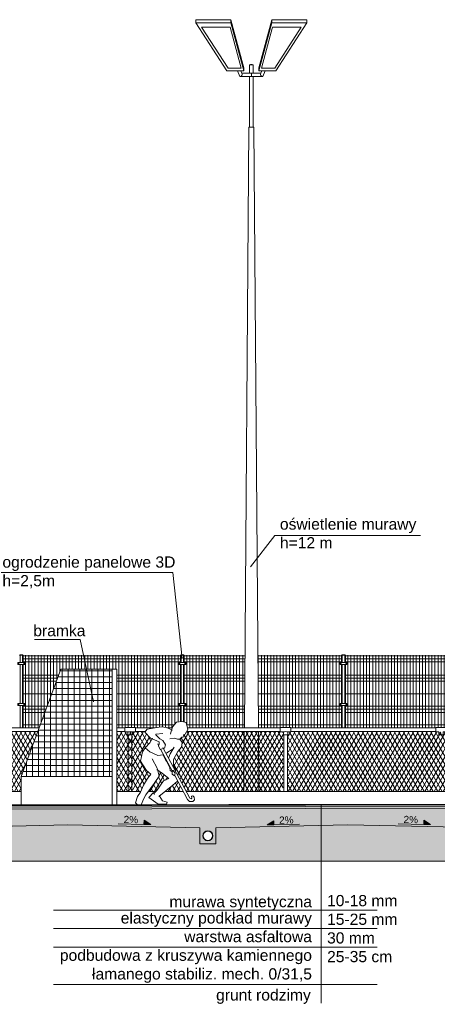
# Model space of a CAD drawing. Header units: millimetres. Extents: x 1962 to 3194, y -795 to -219.
# Tile 211 of 256: x 2604.88 to 2611.59, y -479.06 to -463.23. Entities that reach past the tile are written whole.
import ezdxf

# ---------------------------------------------------------------- set-up
doc = ezdxf.new("R2010")
doc.units = ezdxf.units.MM
for name, color, linetype, lineweight in [('A_boisko reflektory', 74, 'Continuous', 9), ('A_elewacje kolorystyka', 252, 'Continuous', 9), ('A_flagi przekrojowe', 92, 'Continuous', 9), ('A_hatch przekroje', 125, 'Continuous', 9), ('A_koty wysokośc.', 53, 'Continuous', 9), ('A_ludzie', 53, 'Continuous', 9), ('A_ogrodzenie 1_2m', 34, 'Continuous', 9), ('A_ogrodzenie 2_4m', 45, 'Continuous', 9), ('A_przekrojowe', 42, 'Continuous', 9), ('A_widok', 142, 'Continuous', 9)]:
    doc.layers.add(name, color=color, linetype=linetype, lineweight=lineweight)
doc.styles.get("Standard").update_dxf_attribs({"font": 'arial.ttf'})
pattern_1 = [(60, (-2727.07416, 476.21527), (-0.0549926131, 0.03175), []), (120, (-2727.07416, 476.21527), (-0.0549926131, -0.03175), [])]

# ---------------------------------------------------------------- blocks, each defined once
blk = doc.blocks.new('zw$82A4')
at = {"layer": 'A_boisko reflektory'}
for p, q in [((-0.893, 12.574), (-0.33, 12.574)), ((-0.893, 12.524), (-0.893, 12.574)), ((-0.893, 12.524), (-0.33, 12.524)), ((-0.893, 12.524), (-0.394, 11.75)), ((-0.119, 11.801), (-0.33, 12.574)), ((-0.33, 12.524), (-0.33, 12.574)), ((-0.119, 11.75), (-0.33, 12.524)), ((0.119, 11.801), (0.33, 12.574)), ((0.119, 11.75), (0.33, 12.524)), ((0.893, 12.574), (0.33, 12.574)), ((0.33, 12.524), (0.33, 12.574)), ((0.893, 12.524), (0.33, 12.524)), ((0.893, 12.524), (0.394, 11.75)), ((0.893, 12.524), (0.893, 12.574)), ((-0.802, 12.454), (-0.342, 12.454)), ((-0.802, 12.454), (-0.375, 11.793)), ((-0.162, 11.793), (-0.342, 12.454)), ((0.162, 11.793), (0.342, 12.454)), ((0.802, 12.454), (0.342, 12.454)), ((0.802, 12.454), (0.375, 11.793)), ((-0.394, 11.75), (-0.119, 11.75)), ((-0.375, 11.793), (-0.162, 11.793)), ((-0.183, 11.662), (-0.223, 11.75)), ((-0.151, 11.712), (-0.168, 11.75)), ((-0.119, 11.75), (-0.119, 11.801)), ((-0.03, 11.849), (0.03, 11.849)), ((-0.03, 11.849), (-0.03, 11.712)), ((0.03, 11.849), (0.03, 11.712)), ((0.119, 11.75), (0.119, 11.801)), ((0.394, 11.75), (0.119, 11.75)), ((0.151, 11.712), (0.168, 11.75)), ((0.375, 11.793), (0.162, 11.793)), ((0.183, 11.662), (0.223, 11.75)), ((0.181, 11.662), (-0.183, 11.662)), ((0.151, 11.712), (-0.151, 11.712)), ((-0.03, 11.662), (-0.03, 10.849)), ((0, 11.712), (0, 11.662)), ((0.03, 11.662), (0.03, 10.849)), ((-0.113, 1.19), (-0.04, 10.849)), ((-0.04, 10.849), (0.04, 10.849)), ((0.113, 1.19), (0.04, 10.849)), ((-0.119, 0.166), (-0.114, 1.13)), ((0.119, 0.166), (0.114, 1.13))]:
    blk.add_line(p, q, dxfattribs=at)
for centre, radius, start, end in [((0, 11.781), 0.0744, 66.2061, 113.7939), ((-0.182, 11.697), 0.0348, 268.7223, 25.8045), ((0.182, 11.697), 0.0348, 154.1955, 271.2777)]:
    blk.add_arc(centre, radius, start, end, dxfattribs=at)
blk = doc.blocks.new('zw$572')
at = {"layer": 'A_koty wysokośc.'}
h = blk.add_hatch(color=256, dxfattribs=at)
h.dxf.hatch_style = 1
h.paths.add_polyline_path([(0.12, 0.072), (0, 0), (0.12, 0)])
blk.add_line((0.12, 0), (0.578, 0), dxfattribs=at)
blk.add_lwpolyline([(0.12, 0), (0.12, 0.072), (0, 0), (0.12, 0)], close=True, dxfattribs=at)
blk = doc.blocks.new('zw$5246')
at = {"layer": 'A_ogrodzenie 2_4m'}
blk.add_lwpolyline([(-0.095, 0.015), (0.015, 0.015), (0.015, -0.015), (-0.095, -0.015), (-0.095, 0.015)], dxfattribs=at)
for centre in [(-0.085, 0), (0.005, 0)]:
    blk.add_circle(centre, 0.006, dxfattribs=at)
blk = doc.blocks.new('zw$874D')
at = {"layer": 'A_ogrodzenie 2_4m'}
for p, q in [((0.07, -1.169), (0.07, 0)), ((0.12, -1.169), (0.12, 0)), ((0.17, -1.169), (0.17, 0)), ((0.22, -1.169), (0.22, 0)), ((0.27, -1.169), (0.27, 0)), ((0.32, -1.169), (0.32, 0)), ((0.42, -1.169), (0.42, 0)), ((0.52, -1.169), (0.52, 0)), ((0.57, -1.169), (0.57, 0)), ((0.03, -0.12), (0.03, 0)), ((0.03, -0.01), (2.56, -0.01)), ((0.03, -0.06), (2.56, -0.06)), ((0.03, -0.11), (2.56, -0.11)), ((0.03, -0.78), (0.03, -0.15)), ((0.37, -1.169), (0.37, 0)), ((0.47, -1.169), (0.47, 0)), ((0.62, -1.169), (0.62, 0)), ((0.67, -1.169), (0.67, 0)), ((0.72, -1.169), (0.72, 0)), ((0.77, -1.169), (0.77, 0)), ((0.82, -1.169), (0.82, 0)), ((0.87, -1.169), (0.87, 0)), ((0.92, -1.169), (0.92, 0)), ((0.97, -1.169), (0.97, 0)), ((1.02, -1.169), (1.02, 0)), ((1.07, -1.169), (1.07, 0)), ((1.12, -1.169), (1.12, 0)), ((1.17, -1.169), (1.17, 0)), ((1.22, -1.169), (1.22, 0)), ((1.27, -1.169), (1.27, 0)), ((1.32, -1.169), (1.32, 0)), ((1.37, -1.169), (1.37, 0)), ((1.42, -1.169), (1.42, 0)), ((1.47, -1.169), (1.47, 0)), ((1.52, -1.164), (1.52, 0)), ((1.57, -1.164), (1.57, 0)), ((1.62, -1.164), (1.62, 0)), ((1.67, -1.169), (1.67, 0)), ((1.72, -1.169), (1.72, 0)), ((1.77, -1.164), (1.77, 0)), ((1.82, -1.164), (1.82, 0)), ((1.87, -1.164), (1.87, 0)), ((1.92, -1.164), (1.92, 0)), ((1.97, -1.169), (1.97, 0)), ((2.02, -1.169), (2.02, 0)), ((2.07, -1.169), (2.07, 0)), ((2.12, -1.169), (2.12, 0)), ((2.17, -1.169), (2.17, 0)), ((2.22, -1.169), (2.22, 0)), ((2.27, -1.169), (2.27, 0)), ((2.32, -1.169), (2.32, 0)), ((2.37, -1.169), (2.37, 0)), ((2.42, -1.169), (2.42, 0)), ((2.47, -1.169), (2.47, 0)), ((2.52, -1.169), (2.52, 0)), ((2.56, -0.12), (2.56, 0)), ((2.56, -0.78), (2.56, -0.15)), ((0.03, -0.32), (2.56, -0.32)), ((0.03, -0.37), (2.56, -0.37)), ((0.03, -0.42), (2.56, -0.42)), ((0.03, -0.62), (2.56, -0.62)), ((0.03, -1.169), (0.03, -0.81)), ((0.03, -0.82), (2.56, -0.82)), ((0.03, -0.87), (2.56, -0.87)), ((0.03, -0.92), (2.56, -0.92)), ((2.56, -1.169), (2.56, -0.81)), ((0.03, -1.12), (2.56, -1.12))]:
    blk.add_line(p, q, dxfattribs=at)
blk.add_lwpolyline([(0.025, -0.01), (0.02, -0.01), (0.02, 0), (-0.02, 0), (-0.02, -0.01), (-0.025, -0.01), (-0.025, 0.005), (0.025, 0.005)], close=True, dxfattribs=at)
for points in [[(0.02, -0.12), (0.02, 0), (-0.02, 0), (-0.02, -0.12)], [(-0.02, -0.15), (-0.02, -0.78)], [(0.02, -0.78), (0.02, -0.15)], [(-0.02, -0.81), (-0.02, -1.169)], [(0.02, -1.169), (0.02, -0.81)]]:
    blk.add_lwpolyline(points, dxfattribs=at)
at = {"layer": 'A_ogrodzenie 2_4m', "xscale": -1, "rotation": 179.9999999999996}
blk.add_blockref('zw$5246', (0.04, -0.135), dxfattribs=at)
at = {"layer": 'A_ogrodzenie 2_4m', "rotation": 359.9999999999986}
blk.add_blockref('zw$5246', (0.04, -0.795), dxfattribs=at)
blk = doc.blocks.new('zw$C250')
at = {"layer": 'A_ludzie'}
for p, q in [((-0.545, 0.511), (-0.506, 0.56)), ((-0.506, 0.56), (-0.499, 0.532))]:
    blk.add_line(p, q, dxfattribs=at)
for points in [[(-0.66, 1.341), (-0.724, 1.326), (-0.75, 1.213), (-0.708, 1.141), (-0.684, 1.134), (-0.676, 1.089), (-0.652, 1.09), (-0.62, 1.056), (-0.58, 1.057), (-0.53, 1.077), (-0.459, 1.062)], [(-0.66, 1.341), (-0.569, 1.33), (-0.51, 1.262), (-0.488, 1.21), (-0.471, 1.141)], [(-0.5, 1.205), (-0.405, 1.244), (-0.32, 1.256), (-0.097, 1.221), (-0.056, 1.172), (-0.148, 1.073), (-0.285, 1.016), (-0.289, 0.978), (-0.276, 0.953), (-0.302, 0.893), (-0.376, 0.911), (-0.388, 0.967), (-0.348, 1.038), (-0.301, 1.063), (-0.233, 1.126), (-0.232, 1.139), (-0.346, 1.147)], [(-0.62, 1.056), (-0.66, 1.003), (-0.649, 0.931), (-0.589, 0.86), (-0.519, 0.73), (-0.518, 0.628), (-0.556, 0.567), (-0.55, 0.538)], [(-0.178, 1.077), (-0.138, 0.999), (-0.062, 0.918), (-0.14, 0.854), (-0.264, 0.795), (-0.352, 0.808), (-0.357, 0.81)], [(-0.278, 0.957), (-0.265, 0.981)], [(-0.345, 0.923), (-0.779, 0.108), (-0.8, 0.1), (-0.811, 0.112), (-0.81, 0.141), (-0.828, 0.149), (-0.853, 0.125), (-0.857, 0.085), (-0.83, 0.058), (-0.776, 0.055), (-0.742, 0.086), (-0.537, 0.472)], [(-0.436, 0.753), (-0.465, 0.82), (-0.528, 0.932)], [(-0.396, 0.828), (-0.413, 0.836), (-0.514, 0.903)], [(-0.501, 0.538), (-0.311, 0.896)], [(-0.352, 0.808), (-0.39, 0.726), (-0.411, 0.697)], [(-0.062, 0.918), (-0.02, 0.855), (0.013, 0.707), (-0.086, 0.553), (-0.155, 0.493), (-0.098, 0.426), (-0.035, 0.319), (0.014, 0.204), (0.061, 0.139), (0.093, 0.035), (0.058, -0.001), (0, 0), (-0.039, 0.103), (-0.072, 0.163), (-0.205, 0.343), (-0.286, 0.461), (-0.254, 0.59), (-0.174, 0.743)], [(-0.545, 0.511), (-0.536, 0.47), (-0.496, 0.495), (-0.499, 0.532), (-0.462, 0.554), (-0.461, 0.599), (-0.411, 0.695), (-0.414, 0.703)], [(-0.195, 0.179), (-0.251, 0.235), (-0.357, 0.386), (-0.444, 0.428), (-0.343, 0.505), (-0.25, 0.57)], [(-0.583, 0.385), (-0.51, 0.317), (-0.284, 0.135)], [(-0.286, 0.152), (-0.342, 0.067), (-0.414, 0.043), (-0.407, 0.016), (-0.27, 0.013), (-0.121, 0.12), (-0.198, 0.202), (-0.212, 0.167)]]:
    blk.add_lwpolyline(points, dxfattribs=at)
blk = doc.blocks.new('zw$607D')
at = {"layer": 'A_hatch przekroje'}
h = blk.add_hatch(dxfattribs=at)
h.set_pattern_fill('EARTH2', color=256, scale=0.03, angle=69.9782, style=2)
h.set_pattern_definition([(225, (-78.4693, 4.5083), (1e-16, -1.077631), [0.3429, -0.4191]), (225, (-78.2268, 4.2658), (1e-16, -1.077631), [0.3429, -0.4191]), (225, (-78.2861, 4.3251), (1e-16, -1.077631), [0.35052, -0.41148]), (225, (-78.34535, 4.3843), (1e-16, -1.077631), [0.35052, -0.41148]), (225, (-78.4046, 4.4436), (1e-16, -1.077631), [0.35052, -0.41148]), (225, (-78.4046, 4.9824), (1e-16, -1.077631), [0.3429, -0.4191]), (225, (-78.34535, 4.92315), (1e-16, -1.077631), [0.3429, -0.4191]), (225, (-78.2861, 4.8639), (1e-16, -1.077631), [0.3429, -0.4191]), (225, (-78.2268, 4.8046), (1e-16, -1.077631), [0.3429, -0.4191]), (225, (-78.4693, 5.0471), (1e-16, -1.077631), [0.3429, -0.4191]), (315, (-78.98654, 4.5298), (1.077631, 0), [0.3429, -0.4191]), (315, (-78.7387, 4.7777), (1.077631, 0), [0.3429, -0.4191]), (315, (-78.80334, 4.713), (1.077631, 0), [0.3429, -0.4191]), (315, (-78.8626, 4.65374), (1.077631, 0), [0.3429, -0.4191]), (315, (-78.9219, 4.5945), (1.077631, 0), [0.3429, -0.4191]), (315, (-78.3831, 4.5945), (1.077631, 0), [0.35052, -0.41148]), (315, (-78.3238, 4.65374), (1.077631, 0), [0.35052, -0.41148]), (315, (-78.2645, 4.713), (1.077631, 0), [0.35052, -0.41148]), (315, (-78.1999, 4.7777), (1.077631, 0), [0.3429, -0.4191]), (315, (-78.4423, 4.5352), (1.077631, 0), [0.3429, -0.4191])])
h.paths.add_polyline_path([(-131.381, -0.95), (-128.549, -0.95), (-128.169, -0.671), (-127.401, -0.661), (-127.119, -0.929), (-126.319, -0.929), (-125.791, -0.54), (-24.028, -0.54), (-23.619, -0.929), (-22.819, -0.929), (-22.474, -0.674), (-5.389, -1.01), (-4.884, -0.5), (-0.615, -0.5), (-0.12, 0), (-5.989, 0), (-5.989, 0.02), (-6.069, 0.02), (-6.069, -0.03), (-6.269, -0.03), (-6.269, -0.11), (-6.069, -0.11), (-6.069, -0.16), (-6.069, -0.28), (-6.098, -0.299), (-6.109, -0.36), (-5.889, -0.36), (-5.889, -0.5), (-6.258, -0.5), (-24.369, -0.137), (-24.369, -0.04), (-24.109, -0.04), (-24.109, 0.09), (-24.209, 0.24), (-24.209, 0.34), (-24.269, 0.34), (-24.269, 0.24), (-24.369, 0.09), (-24.369, 0.047), (-26.825, -0.004), (-26.825, -0.264), (-27.085, -0.264), (-27.085, -0.004), (-30.312, 0.063), (-33.538, -0.004), (-33.538, -0.264), (-33.798, -0.264), (-33.798, -0.004), (-35.918, 0.04), (-38.038, -0.004), (-38.038, -0.264), (-38.298, -0.264), (-38.298, -0.004), (-40.418, 0.04), (-42.538, -0.004), (-42.538, -0.264), (-42.798, -0.264), (-42.798, -0.004), (-44.918, 0.04), (-47.038, -0.004), (-47.038, -0.264), (-47.298, -0.264), (-47.298, -0.004), (-49.418, 0.04), (-51.538, -0.004), (-51.538, -0.264), (-51.798, -0.264), (-51.798, -0.004), (-53.918, 0.04), (-56.038, -0.004), (-56.038, -0.264), (-56.298, -0.264), (-56.298, -0.004), (-58.418, 0.04), (-60.538, -0.004), (-60.538, -0.264), (-60.798, -0.264), (-60.798, -0.004), (-62.918, 0.04), (-65.038, -0.004), (-65.038, -0.264), (-65.298, -0.264), (-65.298, -0.004), (-67.418, 0.04), (-69.538, -0.004), (-69.538, -0.264), (-69.798, -0.264), (-69.798, -0.004), (-71.918, 0.04), (-74.038, -0.004), (-74.038, -0.264), (-74.298, -0.264), (-74.298, -0.004), (-76.418, 0.04), (-78.538, -0.004), (-78.538, -0.264), (-78.798, -0.264), (-78.798, -0.004), (-80.918, 0.04), (-83.038, -0.004), (-83.038, -0.264), (-83.298, -0.264), (-83.298, -0.004), (-85.418, 0.04), (-87.538, -0.004), (-87.538, -0.264), (-87.798, -0.264), (-87.798, -0.004), (-89.918, 0.04), (-92.038, -0.004), (-92.038, -0.264), (-92.298, -0.264), (-92.298, -0.004), (-94.418, 0.04), (-96.538, -0.004), (-96.538, -0.264), (-96.798, -0.264), (-96.798, -0.004), (-98.918, 0.04), (-101.038, -0.004), (-101.038, -0.264), (-101.298, -0.264), (-101.298, -0.004), (-103.418, 0.04), (-105.538, -0.004), (-105.538, -0.264), (-105.798, -0.264), (-105.798, -0.004), (-107.918, 0.04), (-110.038, -0.004), (-110.038, -0.264), (-110.298, -0.264), (-110.298, -0.004), (-112.418, 0.04), (-114.538, -0.004), (-114.538, -0.264), (-114.798, -0.264), (-114.798, -0.004), (-116.918, 0.04), (-119.038, -0.004), (-119.038, -0.264), (-119.298, -0.264), (-119.298, -0.004), (-121.418, 0.04), (-123.538, -0.004), (-123.538, -0.264), (-123.798, -0.264), (-123.798, -0.004), (-125.569, 0.033), (-125.569, 0.09), (-125.669, 0.24), (-125.669, 0.34), (-125.729, 0.34), (-125.729, 0.24), (-125.829, 0.09), (-125.829, 0.038), (-125.829, -0.04), (-125.569, -0.04), (-125.569, -0.137), (-128.149, -0.183), (-128.149, -0.08), (-127.929, -0.08), (-127.941, -0.019), (-127.969, 0), (-127.969, 0.3), (-128.049, 0.3), (-128.049, 0.27), (-132.649, 0.27)])
h.paths.add_polyline_path([(-128.149, -0.08), (-128.109, 0.2), (-128.049, 0.2), (-128.049, 0), (-128.049, -0.019), (-127.941, -0.019), (-127.929, -0.08)], flags=16)
h = blk.add_hatch(dxfattribs=at)
h.set_pattern_fill('LINE', color=256, scale=0.005, angle=114.9782, style=2)
h.set_pattern_definition([(90, (-163.449078, -3.115186), (-0.015875, -1e-15), [])])
h.paths.add_polyline_path([(-24.269, 0.34), (-24.269, 0.355), (-54.769, 0.416), (-95.169, 0.416), (-125.669, 0.355), (-125.669, 0.34), (-95.169, 0.401), (-54.769, 0.401)])
h = blk.add_hatch(color=251, dxfattribs=at)
h.dxf.hatch_style = 2
h.paths.add_polyline_path([(-24.269, 0.34), (-24.269, 0.32), (-54.769, 0.381), (-95.169, 0.381), (-125.669, 0.32), (-125.669, 0.34), (-95.169, 0.401), (-54.769, 0.401)])
h = blk.add_hatch(dxfattribs=at)
h.set_pattern_fill('CONC', color=256, scale=0.005, angle=324.9782, style=2)
h.set_pattern_definition([(300, (-163.31836, -3.17903), (0.10998523, 0.0635), [0, -0.127]), (300, (-163.35622, -3.20236), (0.10998523, 0.0635), [0, -0.127]), (300, (-163.29493, -3.17137), (0.10998523, 0.0635), [0, -0.127]), (278.1986, (-163.36204, -3.13386), (0.080514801, -0.393455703), [0.01367828, -0.67023767]), (156.8699, (-163.36009, -3.147398), (0.410470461, -0.202955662), [0.00635, -0.62865]), (70.6013, (-163.36593, -3.144904), (-0.342411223, -0.9309261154), [0.01170876, -1.15917332]), (146.5651, (-163.400083, -3.11623), (-0.173485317, 0.04648505), [0.00283985, -0.28114079]), (266.3099, (-163.402453, -3.114664), (0.017014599, -0.283470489), [0.00457911, -0.45332599]), (48.4349, (-163.402748, -3.119233), (0.156470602, 0.236985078), [0.00401612, -0.39759318]), (165, (-163.37044, -3.19297), (-0.10998526, -0.06350002), [0.0053881, -0.17421695]), (300, (-163.37565, -3.19157), (0.17348523, -0.04648523), [0.00762, -0.11938]), (75, (-163.37184, -3.19817), (-0.06350002, 0.10998526), [0.0053881, -0.17421695]), (191.5651, (-163.30767, -3.13913), (0.283470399, 0.017014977), [0.00401612, -0.39759318]), (300, (-163.3116, -3.13994), (0.17348523, -0.04648523), [0.00635, -0.12065]), (83.1301, (-163.30843, -3.145435), (0.0294704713, 0.4569556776), [0.00635, -0.62865]), (153.6901, (-163.340226, -3.080204), (0.236985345, -0.156470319), [0.00457911, -0.45332599]), (281.5651, (-163.34433, -3.078174), (-0.017014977, 0.283470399), [0.00803224, -0.39357706]), (66.8699, (-163.34272, -3.086043), (-0.202955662, -0.410470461), [0.00635, -0.62865]), (300, (-163.32621, -3.11464), (0.10998523, 0.0635), [0, -0.127]), (300, (-163.37195, -3.10145), (0.10998523, 0.0635), [0, -0.127]), (300, (-163.39487, -3.15574), (0.10998523, 0.0635), [0, -0.127]), (300, (-163.34363, -3.16576), (0.10998523, 0.0635), [0, -0.127]), (300, (-163.34334, -3.12306), (0.10998523, 0.0635), [0, -0.127]), (300, (-163.35401, -3.09696), (0.10998523, 0.0635), [0, -0.127]), (300, (-163.3549, -3.11067), (0.10998523, 0.0635), [0, -0.127]), (300, (-163.38383, -3.12151), (0.10998523, 0.0635), [0, -0.127]), (300, (-163.39467, -3.09258), (0.10998523, 0.0635), [0, -0.127]), (300, (-163.36874, -3.07907), (0.10998523, 0.0635), [0, -0.127]), (300, (-163.34645, -3.0618), (0.10998523, 0.0635), [0, -0.127]), (300, (-163.32237, -3.09336), (0.10998523, 0.0635), [0, -0.127]), (300, (-163.304, -3.11501), (0.10998523, 0.0635), [0, -0.127]), (300, (-163.28617, -3.15605), (0.10998523, 0.0635), [0, -0.127]), (300, (-163.33551, -3.14934), (0.10998523, 0.0635), [0, -0.127]), (300, (-163.32206, -3.12691), (0.10998523, 0.0635), [0, -0.127]), (300, (-163.36977, -3.16619), (0.10998523, 0.0635), [0, -0.127]), (300, (-163.39432, -3.13637), (0.10998523, 0.0635), [0, -0.127]), (300, (-163.39947, -3.18333), (0.10998523, 0.0635), [0, -0.127]), (300, (-163.41383, -3.14323), (0.10998523, 0.0635), [0, -0.127]), (300, (-163.43744, -3.10994), (0.10998523, 0.0635), [0, -0.127]), (300, (-163.43532, -3.12631), (0.10998523, 0.0635), [0, -0.127]), (300, (-163.41929, -3.11852), (0.10998523, 0.0635), [0, -0.127]), (300, (-163.39434, -3.20237), (0.10998523, 0.0635), [0, -0.127]), (300, (-163.34163, -3.18953), (0.10998523, 0.0635), [0, -0.127]), (300, (-163.31181, -3.16498), (0.10998523, 0.0635), [0, -0.127]), (300, (-163.42021, -3.16011), (0.10998523, 0.0635), [0, -0.127])])
h.paths.add_polyline_path([(-24.269, 0.29), (-24.269, 0.32), (-54.769, 0.381), (-95.169, 0.381), (-125.669, 0.32), (-125.669, 0.29), (-95.169, 0.351), (-54.769, 0.351)])
h = blk.add_hatch(dxfattribs=at)
h.set_pattern_fill('CONCRE', color=256, scale=0.008, angle=245.0218, style=2)
h.set_pattern_definition([(220.0436, (-78.46928, 3.991), (-0.0248279, -0.28629365), [0.0254, -0.1778]), (310.0436, (-78.46928, 3.991), (0.28629365, -0.0248279), [0.0254, -0.1778]), (355.0436, (-78.48872, 3.97466), (0.15556077, 0.1307329), [0.035921, -0.2514472]), (220.0436, (-78.41518, 3.88716), (-0.0248279, -0.28629365), [0.0254, -0.1778]), (265.0436, (-78.43308, 3.88871), (0.1307329, -0.15556077), [0.0179605, -0.2694077]), (355.0436, (-78.43308, 3.88871), (0.15556077, 0.1307329), [0.0179605, -0.2694077]), (220.0436, (-78.44084, 3.79924), (-0.0248279, -0.28629365), [0.035921, -0.167279]), (265.0436, (-78.44084, 3.79924), (0.1307329, -0.15556077), [0.0254, -0.2619682]), (355.0436, (-78.46834, 3.77613), (0.15556077, 0.1307329), [0.0254, -0.2619682]), (310.0436, (-78.54354, 3.86223), (0.28629365, -0.0248279), [0.0254, -0.1778]), (265.0436, (-78.54354, 3.86223), (0.1307329, -0.15556077), [0.0179605, -0.2694077]), (355.0436, (-78.5451, 3.84434), (0.15556077, 0.1307329), [0.0179605, -0.2694077]), (220.0436, (-78.45604, 3.93577), (-0.0248279, -0.28629365), [0.0127, -0.17018]), (220.0436, (-78.54003, 3.79883), (-0.0248279, -0.28629365), [0.0127, -0.17018]), (310.0436, (-78.47507, 3.82024), (0.28629365, -0.0248279), [0.0127, -0.17018]), (355.0436, (-78.56805, 3.8914), (0.15556077, 0.1307329), [0.0179605, -0.2694077]), (355.0436, (-78.41012, 3.84165), (0.15556077, 0.1307329), [0.0179605, -0.2694077]), (265.0436, (-78.4993, 3.87868), (0.1307329, -0.15556077), [0.0179605, -0.2694077]), (310.0436, (-78.5064, 3.92662), (0.28629365, -0.0248279), [0.003175, -0.200025]), (310.0436, (-78.45855, 3.85486), (0.28629365, -0.0248279), [0.003175, -0.200025]), (310.0436, (-78.509, 3.76684), (0.28629365, -0.0248279), [0.003175, -0.200025]), (310.0436, (-78.58088, 3.84744), (0.28629365, -0.0248279), [0.003175, -0.200025])])
h.paths.add_polyline_path([(-125.669, 0.24), (-125.669, 0.29), (-95.169, 0.351), (-54.769, 0.351), (-24.269, 0.29), (-24.269, 0.24), (-24.369, 0.09), (-24.369, 0.047), (-26.825, -0.004), (-26.825, -0.264), (-27.085, -0.264), (-27.085, -0.004), (-30.312, 0.063), (-33.538, -0.004), (-33.538, -0.264), (-33.798, -0.264), (-33.798, -0.004), (-35.918, 0.04), (-38.038, -0.004), (-38.038, -0.264), (-38.298, -0.264), (-38.298, -0.004), (-40.418, 0.04), (-42.538, -0.004), (-42.538, -0.264), (-42.798, -0.264), (-42.798, -0.004), (-44.918, 0.04), (-47.038, -0.004), (-47.038, -0.264), (-47.298, -0.264), (-47.298, -0.004), (-49.418, 0.04), (-51.538, -0.004), (-51.538, -0.264), (-51.798, -0.264), (-51.798, -0.004), (-53.918, 0.04), (-56.038, -0.004), (-56.038, -0.264), (-56.298, -0.264), (-56.298, -0.004), (-58.418, 0.04), (-60.538, -0.004), (-60.538, -0.264), (-60.798, -0.264), (-60.798, -0.004), (-62.918, 0.04), (-65.038, -0.004), (-65.038, -0.264), (-65.298, -0.264), (-65.298, -0.004), (-67.418, 0.04), (-69.538, -0.004), (-69.538, -0.264), (-69.798, -0.264), (-69.798, -0.004), (-71.918, 0.04), (-74.038, -0.004), (-74.038, -0.264), (-74.298, -0.264), (-74.298, -0.004), (-76.418, 0.04), (-78.538, -0.004), (-78.538, -0.264), (-78.798, -0.264), (-78.798, -0.004), (-80.918, 0.04), (-83.038, -0.004), (-83.038, -0.264), (-83.298, -0.264), (-83.298, -0.004), (-85.418, 0.04), (-87.538, -0.004), (-87.538, -0.264), (-87.798, -0.264), (-87.798, -0.004), (-89.918, 0.04), (-92.038, -0.004), (-92.038, -0.264), (-92.298, -0.264), (-92.298, -0.004), (-94.418, 0.04), (-96.538, -0.004), (-96.538, -0.264), (-96.798, -0.264), (-96.798, -0.004), (-98.918, 0.04), (-101.038, -0.004), (-101.038, -0.264), (-101.298, -0.264), (-101.298, -0.004), (-103.418, 0.04), (-105.538, -0.004), (-105.538, -0.264), (-105.798, -0.264), (-105.798, -0.004), (-107.918, 0.04), (-110.038, -0.004), (-110.038, -0.264), (-110.298, -0.264), (-110.298, -0.004), (-112.418, 0.04), (-114.538, -0.004), (-114.538, -0.264), (-114.798, -0.264), (-114.798, -0.004), (-116.918, 0.04), (-119.038, -0.004), (-119.038, -0.264), (-119.298, -0.264), (-119.298, -0.004), (-121.418, 0.04), (-123.538, -0.004), (-123.538, -0.264), (-123.798, -0.264), (-123.798, -0.004), (-125.569, 0.033), (-125.569, 0.09)])
h.paths.add_polyline_path([(-65.096, -0.1, 1), (-65.241, -0.168, 1)], flags=16)
edge = h.paths.add_edge_path()
edge.add_arc((-26.955, -0.134), 0.08, 24.9782, 384.9782)
edge = h.paths.add_edge_path()
edge.add_arc((-33.668, -0.134), 0.08, 24.9782, 384.9782)
edge = h.paths.add_edge_path()
edge.add_arc((-38.168, -0.134), 0.08, 24.9782, 384.9782)
edge = h.paths.add_edge_path()
edge.add_arc((-42.668, -0.134), 0.08, 24.9782, 384.9782)
edge = h.paths.add_edge_path()
edge.add_arc((-47.168, -0.134), 0.08, 24.9782, 384.9782)
edge = h.paths.add_edge_path()
edge.add_arc((-51.668, -0.134), 0.08, 24.9782, 384.9782)
edge = h.paths.add_edge_path()
edge.add_arc((-56.168, -0.134), 0.08, 24.9782, 384.9782)
edge = h.paths.add_edge_path()
edge.add_arc((-60.668, -0.134), 0.08, 24.9782, 384.9782)
edge = h.paths.add_edge_path()
edge.add_arc((-65.168, -0.134), 0.08, 24.9782, 384.9782)
edge = h.paths.add_edge_path()
edge.add_arc((-69.668, -0.134), 0.08, 24.9782, 384.9782)
edge = h.paths.add_edge_path()
edge.add_arc((-74.168, -0.134), 0.08, 24.9782, 384.9782)
edge = h.paths.add_edge_path()
edge.add_arc((-78.668, -0.134), 0.08, 24.9782, 384.9782)
edge = h.paths.add_edge_path()
edge.add_arc((-83.168, -0.134), 0.08, 24.9782, 384.9782)
edge = h.paths.add_edge_path()
edge.add_arc((-87.668, -0.134), 0.08, 24.9782, 384.9782)
edge = h.paths.add_edge_path()
edge.add_arc((-92.168, -0.134), 0.08, 24.9782, 384.9782)
edge = h.paths.add_edge_path()
edge.add_arc((-96.668, -0.134), 0.08, 24.9782, 384.9782)
edge = h.paths.add_edge_path()
edge.add_arc((-101.168, -0.134), 0.08, 24.9782, 384.9782)
edge = h.paths.add_edge_path()
edge.add_arc((-105.668, -0.134), 0.08, 24.9782, 384.9782)
edge = h.paths.add_edge_path()
edge.add_arc((-110.168, -0.134), 0.08, 24.9782, 384.9782)
edge = h.paths.add_edge_path()
edge.add_arc((-114.668, -0.134), 0.08, 24.9782, 384.9782)
edge = h.paths.add_edge_path()
edge.add_arc((-119.168, -0.134), 0.08, 24.9782, 384.9782)
edge = h.paths.add_edge_path()
edge.add_arc((-123.668, -0.134), 0.08, 24.9782, 384.9782)
at = {"layer": 'A_ogrodzenie 1_2m'}
h = blk.add_hatch(dxfattribs=at)
h.set_pattern_fill('DIAMONDS', color=256, scale=0.02, style=2)
h.set_pattern_definition(pattern_1)
h.paths.add_polyline_path([(-122.169, 0.817), (-122.169, 0.577), (-126.659, 0.577), (-126.689, 1.531), (-121.906, 1.531)])
h.paths.add_polyline_path([(-120.632, 1.531), (-120.379, 1.531), (-120.379, 0.577), (-120.632, 0.577)])
h = blk.add_hatch(dxfattribs=at)
h.set_pattern_fill('DIAMONDS', color=256, scale=0.02, style=2)
h.set_pattern_definition(pattern_1)
h.paths.add_polyline_path([(-117.879, 1.531), (-92.879, 1.531), (-92.879, 0.577), (-117.879, 0.577)])
at = {"layer": 'A_widok'}
h = blk.add_hatch(dxfattribs=at)
h.set_pattern_fill('NET', color=256, scale=0.03, angle=294.9782, style=2)
h.set_pattern_definition([(270, (-163.44908, -3.54268), (0.09525, 4e-15), []), (3e-12, (-163.44908, -3.54268), (-4e-15, 0.09525), [])])
h.paths.add_polyline_path([(-120.707, 0.817), (-120.707, 2.547), (-121.532, 2.547), (-122.169, 0.817)])
at = {"layer": 'A_flagi przekrojowe'}
for p, q in [((-117.345, 0.359), (-117.345, -2.827)), ((-116.445, -1.327), (-121.65, -1.327)), ((-116.445, -1.627), (-121.65, -1.627)), ((-116.445, -1.927), (-121.65, -1.927)), ((-116.445, -2.527), (-121.65, -2.527))]:
    blk.add_line(p, q, dxfattribs=at)
for points in [[(-118.484, 4.192), (-118.091, 4.696), (-115.75, 4.696)], [(-119.582, 2.716), (-119.732, 4.096), (-122.563, 4.096)], [(-121.009, 2.021), (-121.222, 3.021), (-121.955, 3.021)]]:
    blk.add_lwpolyline(points, dxfattribs=at)
at = {"layer": 'A_hatch przekroje'}
blk.add_line((-95.169, 0.416), (-125.669, 0.355), dxfattribs=at)
blk.add_lwpolyline([(-132.649, 0.27), (-131.381, -0.95), (-128.549, -0.95), (-128.169, -0.671), (-127.401, -0.661), (-127.119, -0.929), (-126.319, -0.929), (-125.791, -0.54), (-24.028, -0.54), (-23.619, -0.929), (-22.819, -0.929), (-22.474, -0.674), (-5.389, -1.01), (-4.884, -0.5), (-0.615, -0.5), (-0.12, 0)], dxfattribs=at)
at = {"layer": 'A_ogrodzenie 1_2m'}
for p, q in [((-122.834, 1.601), (-121.88, 1.601)), ((-120.632, 1.601), (-120.504, 1.601)), ((-120.334, 1.601), (-120.021, 1.601)), ((-119.826, 1.601), (-119.738, 1.601)), ((-119.495, 1.601), (-118.004, 1.601)), ((-117.834, 1.601), (-115.504, 1.601)), ((-122.834, 1.541), (-121.902, 1.541)), ((-120.632, 1.541), (-120.504, 1.541)), ((-120.449, 0.577), (-120.449, 1.491)), ((-120.389, 0.577), (-120.389, 1.491)), ((-120.379, 1.491), (-120.356, 1.531)), ((-120.379, 1.364), (-120.283, 1.531)), ((-120.379, 1.237), (-120.21, 1.531)), ((-120.21, 1.231), (-120.379, 1.524)), ((-120.379, 1.11), (-120.154, 1.501)), ((-120.379, 0.983), (-120.108, 1.453)), ((-120.334, 1.541), (-120.177, 1.541)), ((-120.169, 1.287), (-120.31, 1.531)), ((-120.124, 1.336), (-120.236, 1.531)), ((-120.084, 1.394), (-120.133, 1.48)), ((-119.718, 0.985), (-119.403, 1.531)), ((-119.686, 0.914), (-119.33, 1.531)), ((-119.656, 0.838), (-119.256, 1.531)), ((-119.621, 0.772), (-119.183, 1.531)), ((-119.617, 1.415), (-119.61, 1.426)), ((-119.099, 0.577), (-119.597, 1.44)), ((-119.586, 0.706), (-119.11, 1.531)), ((-119.581, 1.35), (-119.476, 1.531)), ((-119.026, 0.577), (-119.555, 1.494)), ((-119.551, 0.64), (-119.036, 1.531)), ((-119.514, 0.577), (-118.963, 1.531)), ((-119.508, 1.541), (-118.004, 1.541)), ((-118.952, 0.577), (-119.503, 1.531)), ((-119.441, 0.577), (-118.89, 1.531)), ((-118.879, 0.577), (-119.43, 1.531)), ((-119.367, 0.577), (-118.816, 1.531)), ((-118.806, 0.577), (-119.357, 1.531)), ((-119.294, 0.577), (-118.743, 1.531)), ((-118.732, 0.577), (-119.283, 1.531)), ((-119.221, 0.577), (-118.67, 1.531)), ((-118.659, 0.577), (-119.21, 1.531)), ((-119.147, 0.577), (-118.596, 1.531)), ((-118.586, 0.577), (-119.137, 1.531)), ((-119.074, 0.577), (-118.523, 1.531)), ((-118.512, 0.577), (-119.063, 1.531)), ((-119.001, 0.577), (-118.45, 1.531)), ((-118.439, 0.577), (-118.99, 1.531)), ((-118.927, 0.577), (-118.376, 1.531)), ((-118.366, 0.577), (-118.917, 1.531)), ((-118.854, 0.577), (-118.303, 1.531)), ((-118.292, 0.577), (-118.843, 1.531)), ((-118.781, 0.577), (-118.23, 1.531)), ((-118.219, 0.577), (-118.77, 1.531)), ((-118.707, 0.577), (-118.156, 1.531)), ((-118.146, 0.577), (-118.697, 1.531)), ((-118.634, 0.577), (-118.083, 1.531)), ((-118.072, 0.577), (-118.623, 1.531)), ((-118.561, 0.577), (-118.01, 1.531)), ((-117.999, 0.577), (-118.55, 1.531)), ((-118.488, 0.577), (-117.959, 1.492)), ((-117.959, 0.635), (-118.477, 1.531)), ((-117.959, 0.762), (-118.403, 1.531)), ((-117.959, 0.889), (-118.33, 1.531)), ((-117.959, 1.016), (-118.257, 1.531)), ((-117.959, 1.143), (-118.183, 1.531)), ((-117.959, 1.27), (-118.11, 1.531)), ((-117.959, 1.397), (-118.037, 1.531)), ((-117.959, 1.524), (-117.963, 1.531)), ((-117.949, 0.577), (-117.949, 1.491)), ((-117.889, 0.577), (-117.889, 1.491)), ((-117.834, 1.541), (-115.504, 1.541)), ((-120.235, 1.147), (-120.379, 1.397)), ((-120.117, 0.816), (-120.379, 1.27)), ((-119.172, 0.577), (-119.589, 1.299)), ((-118.414, 0.577), (-117.959, 1.365)), ((-120.158, 0.759), (-120.379, 1.143)), ((-120.15, 1.254), (-120.148, 1.256)), ((-119.392, 0.577), (-119.705, 1.119)), ((-119.319, 0.577), (-119.67, 1.184)), ((-119.246, 0.577), (-119.631, 1.244)), ((-118.341, 0.577), (-117.959, 1.238)), ((-118.268, 0.577), (-117.959, 1.111)), ((-120.379, 0.856), (-120.249, 1.082)), ((-120.194, 0.696), (-120.379, 1.016)), ((-120.379, 0.729), (-120.216, 1.012)), ((-120.379, 0.602), (-120.177, 0.952)), ((-119.465, 0.577), (-119.721, 1.019)), ((-118.194, 0.577), (-117.959, 0.984)), ((-120.228, 0.627), (-120.379, 0.889)), ((-120.321, 0.577), (-120.135, 0.898)), ((-120.095, 0.841), (-120.086, 0.855)), ((-120.027, 0.577), (-119.871, 0.847)), ((-119.977, 0.918), (-119.975, 0.921)), ((-119.909, 0.709), (-119.964, 0.806)), ((-119.955, 0.829), (-119.923, 0.885)), ((-119.863, 0.757), (-119.946, 0.9)), ((-119.845, 0.765), (-119.82, 0.808)), ((-119.805, 0.784), (-119.818, 0.807)), ((-118.121, 0.577), (-117.959, 0.857)), ((-120.272, 0.577), (-120.379, 0.762)), ((-120.101, 0.577), (-119.989, 0.77)), ((-120.052, 0.577), (-120.085, 0.635)), ((-119.989, 0.595), (-120.044, 0.69)), ((-119.949, 0.652), (-120.004, 0.748)), ((-119.807, 0.577), (-119.766, 0.648)), ((-119.685, 0.577), (-119.739, 0.67)), ((-119.734, 0.577), (-119.647, 0.728)), ((-119.612, 0.577), (-119.691, 0.713)), ((-119.661, 0.577), (-119.611, 0.662)), ((-118.048, 0.577), (-117.959, 0.73)), ((-126.659, 0.577), (-122.169, 0.577)), ((-120.632, 0.577), (-120.248, 0.577)), ((-120.374, 0.577), (-120.379, 0.585)), ((-119.759, 0.577), (-119.789, 0.629)), ((-119.517, 0.577), (-91.811, 0.577))]:
    blk.add_line(p, q, dxfattribs=at)
for points in [[(-120.454, 1.491), (-120.384, 1.491), (-120.384, 1.536), (-120.334, 1.536), (-120.334, 1.606), (-120.504, 1.606), (-120.504, 1.536), (-120.454, 1.536)], [(-117.954, 1.491), (-117.884, 1.491), (-117.884, 1.536), (-117.834, 1.536), (-117.834, 1.606), (-118.004, 1.606), (-118.004, 1.536), (-117.954, 1.536)], [(-115.454, 1.491), (-115.384, 1.491), (-115.384, 1.536), (-115.334, 1.536), (-115.334, 1.606), (-115.504, 1.606), (-115.504, 1.536), (-115.454, 1.536)]]:
    blk.add_lwpolyline(points, close=True, dxfattribs=at)
for points in [[(-120.008, 0.577), (-120.128, 0.577)], [(-119.566, 0.577), (-119.854, 0.577)]]:
    blk.add_lwpolyline(points, dxfattribs=at)
for centre in [(-120.419, 1.416), (-117.919, 1.416)]:
    blk.add_arc(centre, 0.125, 73.7398, 106.2602, dxfattribs=at)
at = {"layer": 'A_ogrodzenie 2_4m'}
for p, q in [((-122.138, 2.65), (-122.138, 2.77)), ((-122.138, 2.76), (-119.608, 2.76)), ((-122.138, 2.71), (-119.608, 2.71)), ((-122.098, 1.601), (-122.098, 2.77)), ((-122.048, 1.601), (-122.048, 2.77)), ((-121.998, 1.601), (-121.998, 2.77)), ((-121.948, 1.601), (-121.948, 2.77)), ((-121.898, 1.601), (-121.898, 2.77)), ((-121.848, 1.688), (-121.848, 2.77)), ((-121.798, 1.824), (-121.798, 2.77)), ((-121.748, 1.96), (-121.748, 2.77)), ((-121.698, 2.095), (-121.698, 2.77)), ((-121.648, 2.231), (-121.648, 2.77)), ((-121.598, 2.367), (-121.598, 2.77)), ((-121.548, 2.503), (-121.548, 2.77)), ((-121.498, 2.547), (-121.498, 2.77)), ((-121.448, 2.547), (-121.448, 2.77)), ((-121.398, 2.547), (-121.398, 2.77)), ((-121.348, 2.547), (-121.348, 2.77)), ((-121.298, 2.547), (-121.298, 2.77)), ((-121.248, 2.547), (-121.248, 2.77)), ((-121.198, 2.547), (-121.198, 2.77)), ((-121.148, 2.547), (-121.148, 2.77)), ((-121.098, 2.547), (-121.098, 2.77)), ((-121.048, 2.547), (-121.048, 2.77)), ((-120.998, 2.547), (-120.998, 2.77)), ((-120.948, 2.547), (-120.948, 2.77)), ((-120.898, 2.547), (-120.898, 2.77)), ((-120.848, 2.547), (-120.848, 2.77)), ((-120.798, 2.547), (-120.798, 2.77)), ((-120.748, 2.547), (-120.748, 2.77)), ((-120.698, 2.547), (-120.698, 2.77)), ((-120.648, 2.547), (-120.648, 2.77)), ((-120.598, 1.601), (-120.598, 2.77)), ((-120.548, 1.601), (-120.548, 2.77)), ((-120.498, 1.606), (-120.498, 2.77)), ((-120.448, 1.606), (-120.448, 2.77)), ((-120.398, 1.606), (-120.398, 2.77)), ((-120.348, 1.606), (-120.348, 2.77)), ((-120.298, 1.601), (-120.298, 2.77)), ((-120.248, 1.601), (-120.248, 2.77)), ((-120.198, 1.601), (-120.198, 2.77)), ((-120.148, 1.601), (-120.148, 2.77)), ((-120.098, 1.601), (-120.098, 2.77)), ((-120.048, 1.601), (-120.048, 2.77)), ((-119.998, 1.605), (-119.998, 2.77)), ((-119.948, 1.613), (-119.948, 2.77)), ((-119.898, 1.614), (-119.898, 2.77)), ((-119.848, 1.607), (-119.848, 2.77)), ((-119.798, 1.601), (-119.798, 2.77)), ((-119.748, 1.601), (-119.748, 2.77)), ((-119.698, 1.659), (-119.698, 2.77)), ((-119.648, 1.694), (-119.648, 2.77)), ((-119.608, 2.65), (-119.608, 2.77)), ((-119.548, 2.65), (-119.548, 2.77)), ((-119.548, 2.76), (-118.576, 2.76)), ((-119.548, 2.71), (-118.576, 2.71)), ((-119.508, 1.656), (-119.508, 2.77)), ((-119.458, 1.601), (-119.458, 2.77)), ((-119.408, 1.601), (-119.408, 2.77)), ((-119.358, 1.601), (-119.358, 2.77)), ((-119.308, 1.601), (-119.308, 2.77)), ((-119.258, 1.601), (-119.258, 2.77)), ((-119.208, 1.601), (-119.208, 2.77)), ((-119.158, 1.601), (-119.158, 2.77)), ((-119.108, 1.601), (-119.108, 2.77)), ((-119.058, 1.601), (-119.058, 2.77)), ((-119.008, 1.601), (-119.008, 2.77)), ((-118.958, 1.601), (-118.958, 2.77)), ((-118.908, 1.601), (-118.908, 2.77)), ((-118.858, 1.601), (-118.858, 2.77)), ((-118.808, 1.601), (-118.808, 2.77)), ((-118.758, 1.601), (-118.758, 2.77)), ((-118.708, 1.601), (-118.708, 2.77)), ((-118.658, 1.601), (-118.658, 2.77)), ((-118.608, 1.601), (-118.608, 2.77)), ((-118.363, 2.76), (-117.018, 2.76)), ((-118.362, 2.71), (-117.018, 2.71)), ((-118.358, 1.967), (-118.358, 2.77)), ((-118.308, 1.601), (-118.308, 2.77)), ((-118.258, 1.601), (-118.258, 2.77)), ((-118.208, 1.601), (-118.208, 2.77)), ((-118.158, 1.601), (-118.158, 2.77)), ((-118.108, 1.601), (-118.108, 2.77)), ((-118.058, 1.601), (-118.058, 2.77)), ((-118.008, 1.601), (-118.008, 2.77)), ((-117.958, 1.606), (-117.958, 2.77)), ((-117.908, 1.606), (-117.908, 2.77)), ((-117.858, 1.606), (-117.858, 2.77)), ((-117.808, 1.601), (-117.808, 2.77)), ((-117.758, 1.601), (-117.758, 2.77)), ((-117.708, 1.601), (-117.708, 2.77)), ((-117.658, 1.601), (-117.658, 2.77)), ((-117.608, 1.601), (-117.608, 2.77)), ((-117.558, 1.601), (-117.558, 2.77)), ((-117.508, 1.601), (-117.508, 2.77)), ((-117.458, 1.601), (-117.458, 2.77)), ((-117.408, 1.601), (-117.408, 2.77)), ((-117.358, 1.601), (-117.358, 2.77)), ((-117.308, 1.601), (-117.308, 2.77)), ((-117.258, 1.601), (-117.258, 2.77)), ((-117.208, 1.601), (-117.208, 2.77)), ((-117.158, 1.601), (-117.158, 2.77)), ((-117.108, 1.601), (-117.108, 2.77)), ((-117.058, 1.601), (-117.058, 2.77)), ((-117.018, 2.65), (-117.018, 2.77)), ((-122.138, 2.66), (-119.608, 2.66)), ((-122.138, 1.99), (-122.138, 2.62)), ((-119.608, 1.99), (-119.608, 2.62)), ((-119.548, 2.66), (-118.576, 2.66)), ((-119.548, 1.99), (-119.548, 2.62)), ((-118.362, 2.66), (-117.018, 2.66)), ((-117.018, 1.99), (-117.018, 2.62)), ((-122.138, 2.45), (-121.568, 2.45)), ((-122.138, 2.4), (-121.586, 2.4)), ((-120.632, 2.45), (-119.608, 2.45)), ((-120.632, 2.4), (-119.608, 2.4)), ((-119.548, 2.45), (-118.578, 2.45)), ((-119.548, 2.4), (-118.578, 2.4)), ((-118.361, 2.45), (-117.018, 2.45)), ((-118.361, 2.4), (-117.018, 2.4)), ((-122.138, 2.35), (-121.604, 2.35)), ((-120.632, 2.35), (-119.608, 2.35)), ((-119.548, 2.35), (-118.578, 2.35)), ((-118.36, 2.35), (-117.018, 2.35)), ((-122.138, 2.15), (-121.678, 2.15)), ((-120.632, 2.15), (-119.608, 2.15)), ((-119.548, 2.15), (-118.579, 2.15)), ((-118.359, 2.15), (-117.018, 2.15)), ((-122.138, 1.601), (-122.138, 1.96)), ((-122.138, 1.95), (-121.752, 1.95)), ((-122.138, 1.9), (-121.77, 1.9)), ((-120.632, 1.95), (-119.608, 1.95)), ((-120.632, 1.9), (-119.608, 1.9)), ((-119.608, 1.699), (-119.608, 1.96)), ((-119.548, 1.695), (-119.548, 1.96)), ((-119.548, 1.95), (-118.58, 1.95)), ((-119.548, 1.9), (-118.581, 1.9)), ((-118.358, 1.95), (-117.018, 1.95)), ((-118.358, 1.9), (-117.018, 1.9)), ((-117.018, 1.601), (-117.018, 1.96)), ((-122.138, 1.85), (-121.789, 1.85)), ((-120.632, 1.85), (-119.608, 1.85)), ((-119.548, 1.85), (-118.581, 1.85)), ((-118.357, 1.85), (-117.018, 1.85)), ((-122.138, 1.65), (-121.862, 1.65)), ((-120.632, 1.65), (-119.706, 1.65)), ((-119.507, 1.65), (-118.582, 1.65)), ((-118.356, 1.65), (-117.018, 1.65))]:
    blk.add_line(p, q, dxfattribs=at)
for points in [[(-122.143, 2.76), (-122.148, 2.76), (-122.148, 2.77), (-122.188, 2.77), (-122.188, 2.76), (-122.193, 2.76), (-122.193, 2.775), (-122.143, 2.775)], [(-119.553, 2.76), (-119.558, 2.76), (-119.558, 2.77), (-119.598, 2.77), (-119.598, 2.76), (-119.603, 2.76), (-119.603, 2.775), (-119.553, 2.775)]]:
    blk.add_lwpolyline(points, close=True, dxfattribs=at)
for points in [[(-122.148, 2.65), (-122.148, 2.77), (-122.188, 2.77), (-122.188, 2.65)], [(-119.558, 2.65), (-119.558, 2.77), (-119.598, 2.77), (-119.598, 2.65)], [(-122.188, 2.62), (-122.188, 1.99)], [(-122.148, 1.99), (-122.148, 2.62)], [(-119.598, 2.62), (-119.598, 1.99)], [(-119.558, 1.99), (-119.558, 2.62)], [(-122.188, 1.96), (-122.188, 1.601)], [(-122.148, 1.601), (-122.148, 1.96)], [(-119.598, 1.96), (-119.598, 1.7)], [(-119.558, 1.697), (-119.558, 1.96)]]:
    blk.add_lwpolyline(points, dxfattribs=at)
at = {"layer": 'A_przekrojowe'}
for p, q in [((-95.169, 0.401), (-125.669, 0.34)), ((-95.169, 0.381), (-125.669, 0.32)), ((-95.169, 0.351), (-125.669, 0.29)), ((-123.538, -0.004), (-121.418, 0.04)), ((-119.298, -0.004), (-121.418, 0.04)), ((-119.038, -0.004), (-116.918, 0.04)), ((-114.798, -0.004), (-116.918, 0.04)), ((-119.298, -0.004), (-119.298, -0.264)), ((-119.038, -0.004), (-119.038, -0.264)), ((-119.298, -0.264), (-119.038, -0.264))]:
    blk.add_line(p, q, dxfattribs=at)
for radius in [0.08, 0.075]:
    blk.add_circle((-119.168, -0.134), radius, dxfattribs=at)
at = {"layer": 'A_widok'}
blk.add_line((-120.707, 0.817), (-122.169, 0.817), dxfattribs=at)
for points in [[(-120.707, 2.547), (-121.532, 2.547), (-122.169, 0.817), (-122.169, 0.357)], [(-120.632, 0.36), (-120.632, 2.547), (-120.707, 2.547), (-120.707, 0.36)]]:
    blk.add_lwpolyline(points, dxfattribs=at)
at = {"layer": 'A_boisko reflektory'}
blk.add_blockref('zw$82A4', (-118.469, 0.411), dxfattribs=at)
at = {"layer": 'A_koty wysokośc.'}
for p, xscale, yscale, zscale, rotation in [((-120.088, 0.048), -0.8999999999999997, 0.8999999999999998, 0.8999999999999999, 358.9583733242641), ((-118.215, 0.04), 0.8999999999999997, 0.8999999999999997, 0.8999999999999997, 1.16405013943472), ((-115.588, 0.048), -0.8999999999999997, 0.8999999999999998, 0.8999999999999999, 358.9583733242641)]:
    blk.add_blockref('zw$572', p, dxfattribs=dict(at, xscale=xscale, yscale=yscale, zscale=zscale, rotation=rotation))
at = {"layer": 'A_ludzie', "xscale": -1, "rotation": 359.9999999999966}
blk.add_blockref('zw$C250', (-120.239, 0.361), dxfattribs=at)
at = {"layer": 'A_ogrodzenie 2_4m'}
for name, p in [('zw$874D', (-116.988, 2.77)), ('zw$5246', (-122.128, 1.975)), ('zw$5246', (-119.538, 1.975))]:
    blk.add_blockref(name, p, dxfattribs=at)
at = {"layer": 'A_ogrodzenie 2_4m', "xscale": -1, "rotation": 180.0000000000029}
for p in [(-122.128, 2.635), (-119.538, 2.635)]:
    blk.add_blockref('zw$5246', p, dxfattribs=at)
at = {"layer": 'A_flagi przekrojowe', "char_height": 0.18}
for s, insert, width, attachment_point in [('oświetlenie murawy\\Ph=12 m', (-118.01, 4.967), 2.80006, 1), ('ogrodzenie panelowe 3D h=2,5m', (-122.472, 4.357), 2.80006, 1), ('bramka', (-121.975, 3.254), 2.29545, 1), ('10-18 mm', (-117.252, -1.177), 1.45323, 4), ('murawa syntetyczna', (-117.495, -1.102), 4.10294, 3), ('elastyczny podkład murawy', (-117.495, -1.364), 4.21317, 3), ('15-25 mm', (-117.252, -1.477), 1.45323, 4), ('warstwa asfaltowa', (-117.495, -1.664), 5.71019, 3), ('30 mm', (-117.252, -1.777), 1.45323, 4), ('podbudowa z kruszywa kamiennego \\P{\\fArial|b0|i0|c0|p34;\\W7.17750; }łamanego stabiliz. mech. 0/31,5', (-117.495, -1.964), 5.71019, 3), ('25-35 cm', (-117.252, -2.077), 1.45323, 4), ('podbudowa z kruszywa kamiennego \\Płamanego stabilizowanego mechanicznie 0/31,5', (-127.682, -2.235), 5.69829, 1), ('{\\fArial|b0|i0|c0|p34;\\W9.15439;      }grunt rodzimy', (-122.873, -2.602), 5.35839, 1)]:
    blk.add_mtext(s, dxfattribs=dict(at, insert=insert, width=width, attachment_point=attachment_point))
at = {"layer": 'A_koty wysokośc.', "char_height": 0.1152, "width": 0.74276, "attachment_point": 4}
for insert, rotation in [((-120.522, 0.129), 358.9584), ((-118.023, 0.117), 1.1641), ((-116.022, 0.129), 358.9584)]:
    blk.add_mtext('2%', dxfattribs=dict(at, insert=insert, rotation=rotation))

msp = doc.modelspace()

# ---------------------------------------------------------------- block references
at = {"layer": 'A_elewacje kolorystyka', "color": 252, "rotation": 359.9999999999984}
msp.add_blockref('zw$607D', (2727.0742, -476.2153), dxfattribs=at)

doc.saveas('drawing.dxf')
